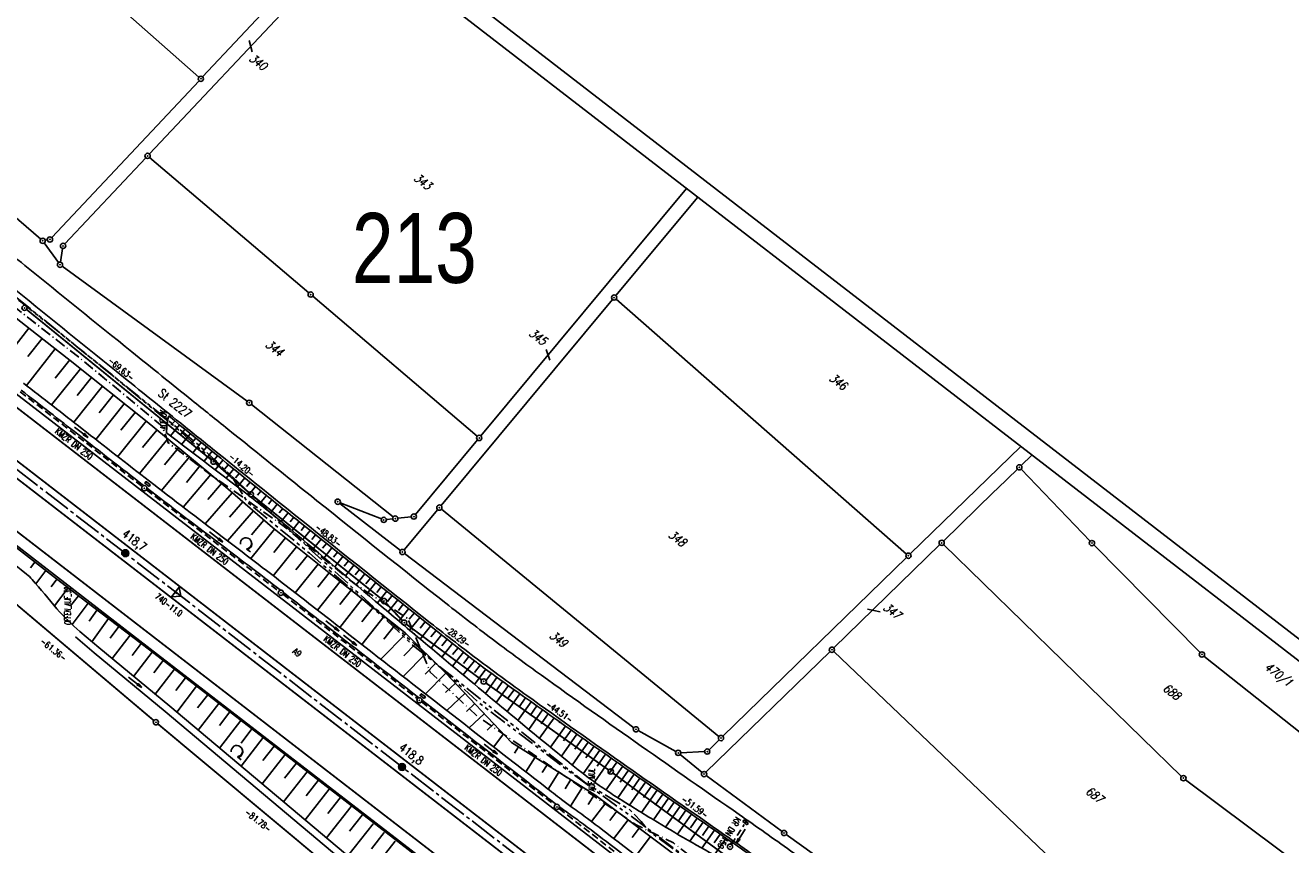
# Model space of a CAD drawing. Extents: x 448814 to 449970, y 436659 to 437685.
# Tile 130 of 132: x 449379 to 449740, y 437108 to 437342. Entities that reach past the tile are written whole.
import ezdxf
from ezdxf.enums import TextEntityAlignment as Align

# ---------------------------------------------------------------- set-up
doc = ezdxf.new("R2010")
doc.units = 0
doc.header["$LTSCALE"] = 2
doc.header["$MEASUREMENT"] = 0
for name, pattern in [('ACHSE', [5.5, 4, -0.5, 0.5, -0.5]), ('AUSGEZOGEN', [0]), ('BAB-FM2', [2.6, 1.5, -0.5, 0.1, -0.5]), ('GESTRICH-X2', [1.5, 1, -0.5]), ('PHANTOMX2', [5, 2.5, -0.5, 0.5, -0.5, 0.5, -0.5])]:
    doc.linetypes.add(name, pattern=pattern)
doc.layers.get('0').update_dxf_attribs({"linetype": 'AUSGEZOGEN'})
for name, color, linetype in [('213-ABSTAND', 8, 'AUSGEZOGEN'), ('213-FLSTNR', 8, 'AUSGEZOGEN'), ('213-GRENZL', 8, 'AUSGEZOGEN'), ('213-GRENZL-BAB', 7, 'AUSGEZOGEN'), ('213-GRENZP', 8, 'AUSGEZOGEN'), ('213GRENZP-BAB', 7, 'AUSGEZOGEN'), ('ACHSETOP', 250, 'ACHSE'), ('ANMERKUNG', 7, 'CONTINUOUS'), ('BAB_FM', 5, 'BAB-FM2'), ('BOESCHG', 250, 'AUSGEZOGEN'), ('DURCHL', 200, 'GESTRICH-X2'), ('FBRTOP', 250, 'AUSGEZOGEN'), ('HEKT_B', 250, 'CONTINUOUS'), ('KANAL', 7, 'GESTRICH-X2'), ('Lichtwellenleiter COLT', 46, 'PHANTOMX2'), ('Lichtwellenleiter GLH', 46, 'PHANTOMX2'), ('MULDE', 250, 'AUSGEZOGEN'), ('Netzknoten_PKT', 7, 'CONTINUOUS'), ('Netzknoten_PKT-NR', 7, 'CONTINUOUS'), ('Netzknoten_SIGNATUR', 7, 'CONTINUOUS'), ('PFEIL', 7, 'CONTINUOUS'), ('PFEILTOP', 200, 'AUSGEZOGEN'), ('Planeinteilung', 250, 'CONTINUOUS'), ('RAHMEN', 7, 'AUSGEZOGEN'), ('SCHRIFT', 7, 'AUSGEZOGEN'), ('SCHSYMBOL', 200, 'AUSGEZOGEN'), ('STRASSE', 250, 'AUSGEZOGEN'), ('TEXTO', 4, 'CONTINUOUS'), ('WALD', 8, 'AUSGEZOGEN')]:
    doc.layers.add(name, color=color, linetype=linetype)
doc.styles.add('ROMANS', font='romans.shx', dxfattribs={"width": 0.8})
doc.styles.add('UNIR-H', font='unir_h.shx', dxfattribs={"width": 0.8})

# ---------------------------------------------------------------- blocks, each defined once
blk = doc.blocks.new('*X15')
at = {"color": 0}
for p, q in [((212.23, 257.39), (213.24, 258.4)), ((212.24, 257.33), (213.31, 258.4)), ((212.24, 257.47), (213.17, 258.4)), ((212.24, 257.26), (213.37, 258.39)), ((212.24, 257.55), (213.09, 258.39)), ((212.25, 257.2), (213.43, 258.38)), ((212.26, 257.63), (213, 258.37)), ((212.27, 257.14), (213.49, 258.37)), ((212.28, 257.09), (213.55, 258.35)), ((212.29, 257.73), (212.9, 258.35)), ((212.3, 257.04), (213.6, 258.33)), ((212.32, 256.99), (213.65, 258.31)), ((212.34, 257.86), (212.78, 258.29)), ((212.35, 256.94), (213.69, 258.29)), ((212.37, 256.9), (213.74, 258.26)), ((212.4, 256.85), (213.78, 258.24)), ((212.43, 256.81), (213.83, 258.21)), ((212.46, 256.77), (213.86, 258.18)), ((212.49, 256.73), (213.9, 258.14)), ((212.53, 256.7), (213.94, 258.11)), ((212.56, 256.66), (213.97, 258.07)), ((212.6, 256.63), (214.01, 258.03)), ((212.64, 256.6), (214.04, 257.99)), ((212.68, 256.57), (214.07, 257.95)), ((212.73, 256.54), (214.09, 257.91)), ((212.77, 256.52), (214.12, 257.86)), ((212.82, 256.49), (214.14, 257.82)), ((212.87, 256.47), (214.16, 257.77)), ((212.92, 256.45), (214.18, 257.72)), ((212.97, 256.44), (214.2, 257.66)), ((213.03, 256.42), (214.21, 257.6)), ((213.09, 256.41), (214.22, 257.54)), ((213.16, 256.41), (214.23, 257.48)), ((213.22, 256.4), (214.23, 257.41)), ((213.3, 256.41), (214.23, 257.34)), ((213.38, 256.41), (214.22, 257.26)), ((213.46, 256.43), (214.2, 257.17)), ((213.56, 256.46), (214.18, 257.07)), ((213.69, 256.51), (214.12, 256.95))]:
    blk.add_line(p, q, dxfattribs=at)
blk = doc.blocks.new('SRMAST2')
at = {"color": 0}
blk.add_circle((0, 0), 0.999, dxfattribs=at)
blk.add_point((0, 0), dxfattribs=at)
blk.add_blockref('*X15', (-213.23, -257.4))
blk = doc.blocks.new('GST')
at = {"color": 0}
blk.add_circle((0, 0), 0.75, dxfattribs=at)
blk.add_point((0, 0), dxfattribs=at)
blk = doc.blocks.new('10')
blk.add_blockref('GST', (0, 0))
blk = doc.blocks.new('30')
at = {"color": 0}
for p, q in [((-0.75, -0.29), (-0.75, 0.29)), ((-0.75, 0.29), (0.75, 0.29)), ((0.75, 0.29), (0.75, -0.29)), ((0.75, -0.29), (-0.75, -0.29))]:
    blk.add_line(p, q, dxfattribs=at)
blk.add_point((0, 0), dxfattribs=at)
blk = doc.blocks.new('13')
blk.add_lwpolyline([(0.76, 1.22), (-0.75, 1.22), (-0.75, 1.8), (0.76, 1.8)], close=True)
at = {"rotation": 180}
blk.add_blockref('GST', (0, 0), dxfattribs=at)
blk = doc.blocks.new('1135420')
blk.add_line((1135, 420), (0, 420))
at = {"layer": 'RAHMEN'}
blk.add_line((950, 415), (25, 415), dxfattribs=at)
blk = doc.blocks.new('PFEIL2')
at = {"color": 0}
for p, q in [((0.88, 0), (-2.4, -0.01)), ((0.88, -0.27), (0.88, 0.28)), ((0.88, 0.28), (2.43, 0.01)), ((0.91, 0.27), (0.88, 0.26)), ((0.97, 0.26), (0.88, 0.25)), ((1.02, 0.25), (0.88, 0.23)), ((1.07, 0.24), (0.88, 0.21)), ((1.13, 0.23), (0.88, 0.19)), ((1.18, 0.22), (0.88, 0.17)), ((1.24, 0.21), (0.88, 0.15)), ((1.29, 0.21), (0.88, 0.14)), ((1.34, 0.2), (0.88, 0.12)), ((1.4, 0.19), (0.88, 0.1)), ((1.45, 0.18), (0.88, 0.08)), ((1.51, 0.17), (0.88, 0.06)), ((1.56, 0.16), (0.88, 0.04)), ((1.61, 0.15), (0.88, 0.02)), ((1.67, 0.14), (0.88, 0.01)), ((1.72, 0.13), (0.88, -0.01)), ((1.78, 0.12), (0.88, -0.03)), ((1.83, 0.11), (0.88, -0.05)), ((1.88, 0.1), (0.88, -0.07)), ((1.94, 0.09), (0.88, -0.09)), ((2.05, 0.08), (0.88, -0.12)), ((1.99, 0.08), (0.88, -0.11)), ((2.1, 0.07), (0.88, -0.14)), ((2.15, 0.06), (0.88, -0.16)), ((2.21, 0.05), (0.88, -0.18)), ((2.26, 0.04), (0.88, -0.2)), ((2.32, 0.03), (0.88, -0.22)), ((2.37, 0.02), (0.88, -0.23)), ((2.42, 0.01), (0.88, -0.25)), ((2.43, 0.01), (0.88, -0.27))]:
    blk.add_line(p, q, dxfattribs=at)
blk = doc.blocks.new('LW')
at = {"color": 0}
blk.add_line((1.18, 0), (2.58, 0), dxfattribs=at)
for centre, radius, start, end in [((0.07, 1.19), 1.6, 312.7202, 226.7249), ((0.17, 1.08), 1.68, 321.1992, 68.9844), ((0.08, 1.13), 1.67, 319.2916, 65.2101)]:
    blk.add_arc(centre, radius, start, end, dxfattribs=at)
blk = doc.blocks.new('PKT')
at = {"color": 0}
blk.add_circle((0, 0), 0.15, dxfattribs=at)
blk.add_point((0, 0), dxfattribs=at)
blk = doc.blocks.new('Station_Netzknoten')
at = {"layer": 'Netzknoten_SIGNATUR'}
for p, q in [((-1.75, 0.5), (1.75, 0.5)), ((0, -1.5), (-1.75, 0.5)), ((0, -1.5), (1.75, 0.5))]:
    blk.add_line(p, q, dxfattribs=at)
blk.add_point((0, 0), dxfattribs=at)

msp = doc.modelspace()

# ---------------------------------------------------------------- linework, layer by layer
at = {"layer": '213-FLSTNR'}
for p, q in [((449443.36, 437334.85), (449442.57, 437338.11)), ((449527.4, 437249.77), (449528.54, 437246.67)), ((449619.37, 437175.55), (449622.98, 437174.71))]:
    msp.add_line(p, q, dxfattribs=at)
at = {"layer": '213-GRENZL'}
for p, q in [((449428.16, 437327.65), (449324.63, 437418.84)), ((449470.01, 437371.11), (449429.23, 437327.7)), ((449473.19, 437368.66), (449414, 437305.66)), ((449386.07, 437281.75), (449428.21, 437326.6)), ((449337.09, 437320.84), (449382.92, 437281.31)), ((449389.82, 437279.92), (449412.98, 437304.56)), ((449414.06, 437304.62), (449459.55, 437265.94)), ((449508.78, 437225.04), (449567.61, 437295.78)), ((449547.36, 437265.18), (449570.78, 437293.33)), ((449384.23, 437280.96), (449384.82, 437281.06)), ((449383.93, 437280.21), (449388.01, 437274.59)), ((449388.57, 437274.72), (449389.19, 437278.63)), ((449389.06, 437273.54), (449441.95, 437234.94)), ((449460.69, 437264.96), (449507.73, 437224.95)), ((449497.39, 437205.12), (449546.4, 437264.02)), ((449547.44, 437264.11), (449630.47, 437191.27)), ((449483.72, 437201.87), (449443.15, 437234.03)), ((449490.09, 437202.57), (449507.82, 437223.88)), ((449631.57, 437191.3), (449663.15, 437222.04)), ((449666.34, 437219.58), (449663.27, 437216.59)), ((449662.19, 437215.55), (449656.48, 437209.98)), ((449682.98, 437194.94), (449663.25, 437215.53)), ((449655.4, 437208.94), (449641.08, 437194.99)), ((449655.4, 437208.94), (449656.48, 437209.98)), ((449468.44, 437205.76), (449485.77, 437192.31)), ((449468.55, 437205.95), (449480.32, 437201.31)), ((449481.77, 437201.12), (449483.56, 437201.32)), ((449485.06, 437201.48), (449488.86, 437201.91)), ((449486.84, 437192.43), (449496.43, 437203.96)), ((449497.49, 437204.07), (449576.86, 437139.13)), ((449640, 437193.95), (449609.69, 437164.43)), ((449641.08, 437193.95), (449709.11, 437127.71)), ((449714.42, 437163.08), (449684.03, 437193.87)), ((449552.52, 437141.61), (449486.96, 437191.4)), ((449630.49, 437190.26), (449577.98, 437139.17)), ((449608.61, 437163.39), (449573.13, 437128.87)), ((449609.69, 437163.39), (449680.92, 437095.47)), ((449754.39, 437131.19), (449715.54, 437162.08)), ((449564.53, 437134.8), (449553.78, 437140.8)), ((449574.03, 437135.32), (449576.9, 437138.13)), ((449565.77, 437133.95), (449572.01, 437128.83)), ((449565.94, 437134.46), (449572.74, 437134.77)), ((449573.19, 437127.91), (449594.88, 437111.94)), ((449710.25, 437126.74), (449756.23, 437092.42)), ((449596.09, 437111.06), (449627.3, 437088.73))]:
    msp.add_line(p, q, dxfattribs=at)
at = {"layer": '213-GRENZL-BAB', "const_width": 0.5, "flags": 128}
for points in [[(449378.89, 437261.18), (449431.73, 437218.16)], [(449432.87, 437217.2), (449442.44, 437208.84)], [(449443.6, 437207.88), (449480.53, 437178.29)], [(449415.28, 437143.65), (449369.56, 437182.3)], [(449481.63, 437177.27), (449486.35, 437172.21)], [(449487.46, 437171.21), (449509, 437155.28)], [(449510.21, 437154.4), (449545.3, 437129.52)], [(449416.43, 437142.69), (449478.07, 437091.27)], [(449546.52, 437128.65), (449586.94, 437099.06)]]:
    msp.add_lwpolyline(points, dxfattribs=at)
at = {"layer": 'ACHSETOP', "flags": 128}
msp.add_lwpolyline([(448957.68, 437538.39), (449011.27, 437497.03), (449090.43, 437435.92), (449169.59, 437374.82), (449248.76, 437313.72), (449327.92, 437252.62), (449426.87, 437176.24), (449506.03, 437115.14), (449624.77, 437023.48), (449723.72, 436947.11), (449842.47, 436855.45), (449856.16, 436844.88)], dxfattribs=at)
at = {"layer": 'BAB_FM', "flags": 128}
for points in [[(449277.89, 437340.5), (449316.53, 437307.7), (449355.94, 437277.16), (449395.37, 437246.28), (449417.76, 437227.69), (449419.41, 437223.07), (449432.95, 437212.9), (449451.81, 437199.73), (449472.81, 437182.65), (449487.88, 437172.79), (449487.88, 437172.79), (449487.88, 437172.79), (449487.88, 437172.79), (449487.88, 437172.79)], [(449277.99, 437340.8), (449306.59, 437316.17), (449316.53, 437307.7), (449355.95, 437277.16), (449395.37, 437246.29), (449417.77, 437227.7), (449419.25, 437223.34), (449419.42, 437223.07), (449432.96, 437212.91), (449451.81, 437199.74), (449472.82, 437182.65), (449487.89, 437172.8), (449494.31, 437157.52), (449507.58, 437145.04), (449552.95, 437113.96), (449563.88, 437108.66), (449589.73, 437088.35), (449629.51, 437057.98), (449670.17, 437029.26), (449693.28, 437015.2), (449712.61, 437001.16), (449728.89, 436989.34), (449777.25, 436952.24), (449822.97, 436916.41), (449852.11, 436894.04), (449865.89, 436885.33), (449867.1, 436886.07)]]:
    msp.add_lwpolyline(points, dxfattribs=at)
at = {"layer": 'BOESCHG'}
for p, q in [((449371.28, 437245.3), (449379.55, 437255.87)), ((449383.3, 437252.94), (449379.22, 437247.79)), ((449384.91, 437251.68), (449384.91, 437251.68)), ((449378.86, 437239.47), (449387.08, 437249.98)), ((449387.1, 437241.51), (449391.21, 437246.75)), ((449386.04, 437233.9), (449394.33, 437244.25)), ((449393.32, 437236.6), (449397.45, 437241.75)), ((449392.35, 437228.98), (449400.57, 437239.25)), ((449398.65, 437224.05), (449406.82, 437234.25)), ((449399.6, 437231.63), (449403.7, 437236.75)), ((449405.87, 437226.67), (449409.94, 437231.75)), ((449404.96, 437219.13), (449413.06, 437229.25)), ((449412.07, 437221.74), (449416.16, 437226.71)), ((449420.01, 437225.03), (449422.63, 437228.23)), ((449421.31, 437229.3), (449420.22, 437228.17)), ((449421.08, 437229.49), (449421.08, 437229.49)), ((449422.9, 437225.4), (449424.18, 437226.96)), ((449411.15, 437214.32), (449419.25, 437224.17)), ((449423.22, 437222.63), (449425.73, 437225.7)), ((449426.05, 437222.93), (449427.28, 437224.43)), ((449426.42, 437220.22), (449428.83, 437223.17)), ((449417.49, 437209.43), (449425.43, 437219.1)), ((449418.33, 437216.75), (449422.34, 437221.63)), ((449429.2, 437220.46), (449430.38, 437221.9)), ((449429.62, 437217.81), (449431.93, 437220.64)), ((449432.35, 437217.99), (449433.48, 437219.38)), ((449424.59, 437211.77), (449428.52, 437216.56)), ((449432.81, 437215.38), (449435.03, 437218.11)), ((449435.49, 437215.51), (449436.58, 437216.85)), ((449435.99, 437212.95), (449438.13, 437215.59)), ((449423.65, 437204.69), (449431.6, 437214.01)), ((449438.63, 437213.03), (449439.68, 437214.33)), ((449439.16, 437210.51), (449441.24, 437213.07)), ((449441.77, 437210.55), (449442.79, 437211.81)), ((449429.97, 437199.88), (449437.68, 437208.81)), ((449430.74, 437206.84), (449434.64, 437211.41)), ((449442.33, 437208.07), (449444.34, 437210.55)), ((449444.9, 437208.06), (449445.9, 437209.29)), ((449436.94, 437201.83), (449440.71, 437206.19)), ((449445.48, 437205.6), (449447.45, 437208.03)), ((449448.03, 437205.56), (449449.01, 437206.78)), ((449448.62, 437203.09), (449450.57, 437205.52)), ((449436.36, 437195.04), (449443.74, 437203.58)), ((449443.16, 437196.79), (449446.76, 437200.96)), ((449451.15, 437203.05), (449452.13, 437204.27)), ((449451.72, 437200.55), (449453.69, 437203.02)), ((449454.25, 437200.52), (449455.25, 437201.77)), ((449443.05, 437189.95), (449449.81, 437198.37)), ((449454.79, 437197.98), (449456.82, 437200.53)), ((449457.35, 437197.99), (449458.38, 437199.28)), ((449457.85, 437195.4), (449459.95, 437198.04)), ((449449.58, 437191.69), (449452.93, 437195.87)), ((449460.45, 437195.45), (449461.51, 437196.8)), ((449460.9, 437192.81), (449463.08, 437195.55)), ((449463.54, 437192.91), (449464.65, 437194.31)), ((449449.4, 437185.07), (449456.05, 437193.37)), ((449455.87, 437186.74), (449459.17, 437190.86)), ((449463.96, 437190.23), (449466.21, 437193.06)), ((449466.63, 437190.38), (449467.78, 437191.82)), ((449467.02, 437187.64), (449469.35, 437190.58)), ((449379.97, 437187.32), (449381.25, 437188.97)), ((449381.52, 437182.79), (449384.41, 437186.52)), ((449455.72, 437180.17), (449462.29, 437188.36)), ((449469.73, 437187.84), (449470.91, 437189.33)), ((449470.07, 437185.06), (449472.48, 437188.09)), ((449472.82, 437185.3), (449474.04, 437186.85)), ((449385.88, 437181.86), (449387.57, 437184.07)), ((449462.1, 437175.22), (449468.55, 437183.38)), ((449462.15, 437181.79), (449465.41, 437185.86)), ((449473.12, 437182.47), (449475.61, 437185.6)), ((449475.91, 437182.77), (449477.18, 437184.36)), ((449476.18, 437179.88), (449478.74, 437183.12)), ((449386.82, 437176.5), (449390.75, 437181.64)), ((449393.75, 437179.35), (449391.47, 437176.45)), ((449393.93, 437179.21), (449393.93, 437179.21)), ((449468.48, 437176.83), (449471.69, 437180.9)), ((449479.01, 437180.23), (449480.31, 437181.87)), ((449479.23, 437177.29), (449481.88, 437180.63)), ((449482.1, 437177.69), (449483.44, 437179.39)), ((449396.49, 437177.25), (449391.9, 437171.14)), ((449468.42, 437170.31), (449474.83, 437178.42)), ((449474.78, 437171.9), (449477.97, 437175.94)), ((449482.28, 437174.7), (449485.01, 437178.14)), ((449485.19, 437175.16), (449486.58, 437176.9)), ((449485.34, 437172.12), (449488.14, 437175.66)), ((449399.07, 437175.28), (449396.82, 437172.12)), ((449397.57, 437166.2), (449402.27, 437172.83)), ((449398.93, 437175.38), (449398.93, 437175.38)), ((449474.74, 437165.4), (449481.11, 437173.46)), ((449488.29, 437172.62), (449489.71, 437174.41)), ((449488.39, 437169.54), (449491.28, 437173.17)), ((449402.77, 437167.23), (449405.29, 437170.52)), ((449480.18, 437161.18), (449487.36, 437168.48)), ((449481.07, 437166.97), (449484.25, 437170.99)), ((449491.38, 437170.09), (449492.84, 437171.93)), ((449491.46, 437166.96), (449494.41, 437170.69)), ((449494.48, 437167.56), (449495.98, 437169.44)), ((449403.34, 437161.39), (449408.46, 437168.09)), ((449409.03, 437162.25), (449411.64, 437165.66)), ((449486.78, 437162.19), (449490.21, 437165.67)), ((449494.52, 437164.39), (449497.54, 437168.2)), ((449497.58, 437165.03), (449499.11, 437166.96)), ((449497.59, 437161.82), (449500.68, 437165.71)), ((449409.48, 437156.3), (449414.82, 437163.23)), ((449486.54, 437156.24), (449493.06, 437162.87)), ((449500.66, 437159.25), (449503.81, 437163.23)), ((449500.68, 437162.5), (449502.25, 437164.47)), ((449503.79, 437159.98), (449505.38, 437161.99)), ((449415.27, 437157.27), (449417.98, 437160.79)), ((449415.64, 437151.19), (449421.15, 437158.34)), ((449492.82, 437156.91), (449495.91, 437160.06)), ((449503.73, 437156.69), (449506.95, 437160.74)), ((449506.96, 437154), (449510.15, 437158.35)), ((449506.97, 437157.41), (449508.54, 437159.53)), ((449421.52, 437152.27), (449424.32, 437155.9)), ((449492.9, 437151.3), (449498.76, 437157.25)), ((449498.69, 437151.67), (449501.52, 437154.35)), ((449510.07, 437151.42), (449513.38, 437155.99)), ((449510.14, 437154.94), (449511.77, 437157.17)), ((449513.31, 437152.47), (449515, 437154.82)), ((449421.8, 437146.07), (449427.49, 437153.46)), ((449427.76, 437147.26), (449430.66, 437151.02)), ((449499.06, 437146.51), (449504.27, 437151.45)), ((449513.18, 437148.83), (449516.63, 437153.65)), ((449516.29, 437146.26), (449519.89, 437151.33)), ((449516.5, 437150.02), (449518.26, 437152.49)), ((449427.93, 437140.92), (449433.83, 437148.58)), ((449504.64, 437146.29), (449507.02, 437148.55)), ((449519.39, 437143.7), (449523.15, 437149.02)), ((449519.68, 437147.58), (449521.52, 437150.18)), ((449522.48, 437141.15), (449526.42, 437146.71)), ((449522.86, 437145.15), (449524.79, 437147.87)), ((449434, 437142.24), (449436.99, 437146.14)), ((449434.06, 437135.78), (449440.16, 437143.69)), ((449505.45, 437141.55), (449509.77, 437145.65)), ((449525.58, 437138.59), (449529.69, 437144.41)), ((449526.04, 437142.71), (449528.05, 437145.56)), ((449531.14, 437143), (449531.32, 437143.25)), ((449440.23, 437137.23), (449443.33, 437141.25)), ((449510.59, 437140.91), (449512.53, 437142.74)), ((449512.46, 437136.11), (449515.28, 437139.84)), ((449528.69, 437136.04), (449532.96, 437142.1)), ((449531.79, 437133.5), (449536.23, 437139.8)), ((449532.42, 437137.86), (449534.59, 437140.95)), ((449440.2, 437130.63), (449446.5, 437138.81)), ((449446.47, 437132.21), (449449.67, 437136.37)), ((449519.56, 437136.18), (449518.37, 437134.33)), ((449534.9, 437130.95), (449539.5, 437137.5)), ((449535.61, 437135.44), (449537.86, 437138.65)), ((449538.8, 437133.02), (449541.14, 437136.35)), ((449446.24, 437125.56), (449452.82, 437133.91)), ((449521.68, 437128.96), (449524.33, 437133.17)), ((449538.05, 437128.47), (449542.77, 437135.2)), ((449541.27, 437126.07), (449546.05, 437132.91)), ((449542.03, 437130.66), (449544.41, 437134.06)), ((449452.37, 437120.41), (449459.11, 437128.96)), ((449452.63, 437127.21), (449455.96, 437131.43)), ((449526.28, 437128.77), (449527.72, 437131.04)), ((449528.03, 437124.03), (449531.1, 437128.91)), ((449544.55, 437123.78), (449549.33, 437130.62)), ((449545.3, 437128.34), (449547.69, 437131.76)), ((449548.6, 437126.08), (449550.97, 437129.47)), ((449458.84, 437122.16), (449462.25, 437126.48)), ((449532.85, 437124.18), (449534.49, 437126.78)), ((449547.92, 437121.61), (449552.61, 437128.33)), ((449551.31, 437119.47), (449555.89, 437126.04)), ((449551.93, 437123.86), (449554.25, 437127.18)), ((449458.5, 437115.27), (449465.39, 437124)), ((449465.05, 437117.11), (449468.53, 437121.53)), ((449534.42, 437119.16), (449537.87, 437124.65)), ((449539.47, 437119.68), (449541.26, 437122.52)), ((449554.72, 437117.36), (449559.17, 437123.75)), ((449555.27, 437121.65), (449557.53, 437124.89)), ((449558.14, 437115.27), (449562.45, 437121.46)), ((449558.62, 437119.46), (449560.81, 437122.61)), ((449464.63, 437110.12), (449471.67, 437119.05)), ((449540.43, 437114.77), (449544.46, 437120.13)), ((449545.64, 437115.04), (449547.66, 437117.72)), ((449561.57, 437113.2), (449565.73, 437119.18)), ((449561.97, 437117.27), (449564.09, 437120.32)), ((449565.34, 437115.1), (449567.38, 437118.03)), ((449470.76, 437104.97), (449477.95, 437114.1)), ((449471.25, 437112.06), (449474.81, 437116.58)), ((449546.8, 437109.93), (449550.86, 437115.32)), ((449565.03, 437111.16), (449569.02, 437116.89)), ((449568.51, 437109.15), (449572.3, 437114.61)), ((449568.71, 437112.95), (449570.66, 437115.75)), ((449477.46, 437107.01), (449481.09, 437111.62)), ((449552.01, 437110.2), (449554.05, 437112.92)), ((449553.14, 437105.05), (449557.25, 437110.51)), ((449572, 437107.17), (449575.59, 437112.33)), ((449572.1, 437110.81), (449573.94, 437113.47)), ((449575.49, 437108.69), (449577.23, 437111.18)), ((449476.89, 437099.83), (449484.24, 437109.15)), ((449575.52, 437105.22), (449578.87, 437110.04)), ((449580.2, 437108.46), (449580.51, 437108.9))]:
    msp.add_line(p, q, dxfattribs=at)
for points in [[(449267.66, 437346.2), (449275.03, 437339.69), (449283.92, 437331.64), (449304.02, 437315.69), (449329.57, 437295.49), (449343.13, 437284.59), (449350.09, 437278.99), (449366.89, 437265.78), (449381.76, 437254.14)], [(449381.76, 437254.14), (449391.35, 437246.64), (449413.33, 437229.03), (449431, 437214.52), (449437.11, 437209.3), (449449.2, 437198.86), (449465.42, 437185.85), (449487.11, 437168.72), (449498.8, 437157.22), (449517.56, 437137.43)], [(449303.53, 437249.06), (449335.98, 437224.08), (449386.59, 437184.82), (449395.76, 437177.81)], [(449395.76, 437177.81), (449413.99, 437163.86), (449451.11, 437135.26)], [(449592.36, 437002.75), (449574.83, 437018.73), (449541.05, 437046.82), (449503.75, 437077.34), (449471.87, 437104.04), (449419.81, 437147.74), (449399.54, 437164.54), (449394.14, 437169.09)], [(449451.11, 437135.26), (449500.61, 437097.1)]]:
    msp.add_lwpolyline(points, dxfattribs=at)
for points in [[(449266.97, 437274.2, -0.000532), (449286.17, 437258.85, -0.001248), (449294.33, 437252.27, -0.000114), (449319.16, 437232.17, 0.000203), (449333.12, 437220.86, 0.010678), (449354.61, 437204.22, -0.00948), (449378.86, 437185.54, -0.044305), (449380.48, 437183.99, -0.00904), (449387.56, 437175.59)], [(449591.05, 437001.24), (449573.52, 437017.23), (449539.78, 437045.28), (449502.47, 437075.8), (449470.59, 437102.51, -0.000248), (449470.59, 437102.51), (449418.52, 437146.21), (449398.25, 437163.01), (449392.85, 437167.56)]]:
    msp.add_lwpolyline(points, format="xyb", dxfattribs=at)
at = {"layer": 'BOESCHG', "flags": 128}
for points in [[(449419.53, 437230.76, 0.001173), (449445.97, 437209.23, 0.002458), (449457, 437200.38, 0.000187), (449506.93, 437160.75, 0.008362), (449508.07, 437159.88, 0.005057), (449519.02, 437151.95, 0.001786), (449550.35, 437129.9, 0.000745), (449580.05, 437109.22, -0.001712), (449592.95, 437100.21, -0.001015), (449607.89, 437089.64, 0.001054), (449622.28, 437079.47, 0.001181), (449638.19, 437068.32, -0.000881), (449659.54, 437053.39, -0.001307), (449660.61, 437052.63, -0.000033), (449703.43, 437022.23, -0.003532), (449712.92, 437015.39, -0.00178), (449739.15, 436996.05)], [(449733.47, 436996.96, -0.000728), (449710.51, 437013.31, -0.001569), (449699.89, 437020.95, -0.000716), (449662.25, 437048.28, 0.006454), (449658.04, 437051.26, 0.003306), (449653.37, 437054.44, 0.000463), (449619.81, 437076.88, 0.000585), (449598.42, 437091.13, 0.001436), (449589.68, 437096.89, 0.021148), (449577.92, 437103.91, -0.012635), (449558.04, 437115.33, -0.00481), (449547.01, 437122.18, -0.011732), (449542.59, 437125.14, -0.018204), (449534.69, 437131.13, -0.003276), (449492.29, 437166.26, -0.001302), (449480.2, 437176.46, 0.000606), (449454.26, 437198.43, 0.010379), (449442.93, 437207.6, 0.005005), (449418.87, 437225.88)]]:
    msp.add_lwpolyline(points, format="xyb", dxfattribs=at)
msp.add_lwpolyline([(449517.56, 437137.43), (449541.35, 437122.47), (449615.35, 437066.86), (449649.63, 437044.62), (449705.14, 437001.86), (449726.55, 436986.37)], dxfattribs=at)
at = {"layer": 'BOESCHG'}
for centre, radius, start, end in [((449447.23, 437224.5), 28.4, 167.2698, 177.2078), ((449451.71, 437233.96), 86.73, 222.2951, 228.41)]:
    msp.add_arc(centre, radius, start, end, dxfattribs=at)
at = {"layer": 'DURCHL'}
msp.add_line((449580.44, 437108.22), (449584.06, 437113.91), dxfattribs=at)
at = {"layer": 'FBRTOP', "const_width": 0.5}
for points in [[(448966.25, 437549.49, -0.000001), (448990.15, 437531.04), (449019.84, 437508.13), (449057.7, 437478.9), (449099, 437447.02, 0.000002), (449138.58, 437416.47, -0.000003), (449178.16, 437385.92, -0.000004), (449217.74, 437355.37, 0.000004), (449257.32, 437324.82), (449336.48, 437263.72), (449435.43, 437187.34), (449514.6, 437126.24), (449633.34, 437034.58), (449658.91, 437014.8)], [(448958.91, 437539.97, -0.000001), (448982.81, 437521.52, 0.000001), (449012.49, 437498.61, 0), (449050.36, 437469.38, 0), (449091.65, 437437.51, 0.000002), (449131.24, 437406.96, -0.000003), (449170.82, 437376.41, -0.000004), (449210.4, 437345.85, 0.000004), (449249.98, 437315.3), (449329.14, 437254.2), (449428.09, 437177.82), (449507.25, 437116.72), (449574.42, 437064.88)], [(448965.93, 437529.5, -0.000001), (448980.36, 437518.36, 0.000001), (449010.05, 437495.44, 0.000001), (449047.91, 437466.22, 0.000001), (449089.21, 437434.34, 0.000002), (449128.79, 437403.79, -0.000003), (449168.37, 437373.24, -0.000004), (449207.95, 437342.69, 0.000004), (449247.53, 437312.14), (449326.69, 437251.03), (449425.65, 437174.66), (449504.81, 437113.55), (449571.97, 437061.72)]]:
    msp.add_lwpolyline(points, format="xyb", dxfattribs=at)
at = {"layer": 'FBRTOP'}
msp.add_lwpolyline([(448968.07, 437551.85, -0.000001), (448991.97, 437533.4, 0.000001), (449021.66, 437510.48, 0), (449059.52, 437481.26, 0), (449100.82, 437449.38, 0.000002), (449140.4, 437418.83, -0.000003), (449179.98, 437388.28, -0.000004), (449219.56, 437357.73, 0.000004), (449259.14, 437327.18), (449338.3, 437266.08), (449437.26, 437189.7), (449516.42, 437128.6), (449635.16, 437036.94), (449660.73, 437017.16, -0.000002)], format="xyb", dxfattribs=at)
at = {"layer": 'FBRTOP', "const_width": 0.5}
msp.add_lwpolyline([(448949.13, 437527.31), (449002.72, 437485.94), (449081.88, 437424.84), (449161.04, 437363.74), (449240.2, 437302.64), (449319.36, 437241.54), (449418.31, 437165.16), (449497.47, 437104.06), (449616.22, 437012.4), (449715.17, 436936.02), (449833.91, 436844.37), (449847.61, 436833.8)], dxfattribs=at)
at = {"layer": 'FBRTOP'}
msp.add_lwpolyline([(449303.59, 437249.61), (449317.38, 437238.96), (449416.33, 437162.58), (449495.49, 437101.48), (449501.16, 437097.11)], dxfattribs=at)
at = {"layer": 'KANAL'}
for p, q in [((449377.09, 437237.66), (449411.97, 437210.53)), ((449413.16, 437209.63), (449451, 437180.66)), ((449452.19, 437179.75), (449490.62, 437149.91)), ((449491.81, 437149), (449529.94, 437119.44)), ((449531.12, 437118.5), (449571.12, 437087.41)), ((449580.44, 437108.22), (449584.06, 437113.91))]:
    msp.add_line(p, q, dxfattribs=at)
at = {"layer": 'Lichtwellenleiter COLT', "flags": 128}
msp.add_lwpolyline([(448987.76, 437577.35), (448999.76, 437565.35), (449013.23, 437542.09), (449015.39, 437534.98), (449018.87, 437529.6), (449025.86, 437525.22), (449038.3, 437522.2), (449054.37, 437521.79), (449059.83, 437520.83), (449063.6, 437518.32), (449065.94, 437515.99), (449065.94, 437515.99), (449095.92, 437479.56), (449111.4, 437468.12), (449127.44, 437455.52), (449178.72, 437415.24), (449233.15, 437373.83), (449253.21, 437359.13), (449262.23, 437352.79), (449280.62, 437346.76), (449287.1, 437341.82), (449307.55, 437322.33), (449340.02, 437293.36), (449374.56, 437265.73), (449393.08, 437250.74), (449428.07, 437222.46), (449452.14, 437199.79), (449494.56, 437161.22), (449507.89, 437149.01), (449534.3, 437128.89), (449553.23, 437115.21), (449572.54, 437100.71), (449585.24, 437093.35), (449606.15, 437079.4), (449652.15, 437047.51), (449661.01, 437041.17), (449666.59, 437037.87), (449672.52, 437035.64), (449679.08, 437032.18), (449687.18, 437027), (449687.18, 437027), (449737.29, 436987.47), (449769.33, 436962.31)], dxfattribs=at)
at = {"layer": 'Lichtwellenleiter GLH', "flags": 128}
msp.add_lwpolyline([(448987.88, 437577.51), (449010.1, 437551.38), (449016.19, 437536.4), (449021.74, 437528.72), (449038.78, 437522.27), (449054.54, 437521.86), (449060.55, 437520.65), (449065.79, 437515.9), (449095.77, 437479.47), (449099.8, 437476.39), (449111.46, 437468.05), (449130.15, 437452.82), (449130.15, 437452.82), (449149.33, 437438.24), (449167.32, 437424.32), (449186.31, 437409.34), (449205.49, 437394.55), (449223.61, 437380.18), (449236.8, 437370.5), (449248.92, 437361.94), (449261.58, 437352.63), (449264.54, 437351.36), (449279.16, 437347.17), (449281.72, 437346.19), (449321.42, 437309.1), (449340.02, 437293.36), (449356.91, 437279.56), (449377.23, 437263.36), (449393.08, 437250.74), (449397.29, 437247.33), (449421.04, 437227.89), (449437.84, 437213.13), (449442.12, 437206), (449459.73, 437191.54), (449481.12, 437173.04), (449488.91, 437165.53), (449493.55, 437161.87), (449538.76, 437125.75), (449551.18, 437118.3), (449554.62, 437114.8), (449556.48, 437112.36), (449572.38, 437100.62), (449574.79, 437099.22), (449585.08, 437093.26), (449588.67, 437091.23), (449604.54, 437080.59), (449622.04, 437068.93), (449637.57, 437058.56), (449652.21, 437047.81), (449662.24, 437040.56), (449672.52, 437035.64), (449674.78, 437034.6), (449688.14, 437027.63), (449701.05, 437018.18), (449712.46, 437010.13), (449722.3, 437002.3), (449730.86, 436994.18), (449735.94, 436988.35), (449789.13, 436946.92), (449802.1, 436935.3), (449809.68, 436928.95), (449822.5, 436919.98), (449850.92, 436898.87), (449850.92, 436898.87), (449871.01, 436884.1), (449881.05, 436877.11)], dxfattribs=at)
at = {"layer": 'MULDE'}
for points in [[(449377.33, 437238.12, -0.001608), (449393.56, 437225.5, 0.001413), (449412.29, 437210.91, 0.002921)], [(449378.02, 437240.12, -0.001662), (449394.79, 437227.07, 0.001449), (449414, 437212.12, 0.002921), (449434.8, 437196.22, -0.003313), (449453.15, 437182.17, -0.000109), (449466.03, 437172.17, 0.000053), (449492.65, 437151.49, 0.00005), (449518.31, 437131.57, 0.000501)], [(449413.41, 437210.05, 0.002832), (449433.6, 437194.62, -0.003207), (449451.35, 437181.04, -0.000109)], [(449452.46, 437180.18, -0.000105), (449464.8, 437170.59, 0.000052), (449490.99, 437150.25, 0.000067)], [(449492.05, 437149.43, 0.000066), (449525.98, 437123.09, 0.000466), (449530.28, 437119.75, 0.011441)], [(449518.31, 437131.57, 0.000017), (449527.2, 437124.67, 0.000501), (449531.83, 437121.08, 0.011441), (449534.88, 437118.84, -0.008102), (449539.28, 437115.64, -0.002687), (449548.07, 437108.95, -0.000886), (449574.57, 437088.51, -0.000836), (449603.97, 437065.66, 0.001422), (449621.26, 437052.26, 0.00075), (449624.55, 437049.73, -0.000062), (449664.3, 437019.28, -0.001002), (449685.3, 437003.12, -0.000576), (449721.72, 436974.9, -0.000576)], [(449531.35, 437118.93, 0.008667), (449533.73, 437117.2, -0.008102), (449538.08, 437114.04, -0.002687), (449546.85, 437107.37, -0.000886), (449573.35, 437086.93, -0.000836), (449602.74, 437064.08, 0.001248), (449617.92, 437052.31, 0.00075)]]:
    msp.add_lwpolyline(points, format="xyb", dxfattribs=at)
at = {"layer": 'STRASSE'}
for points in [[(449354.28, 437284.37, 0.000359), (449357.91, 437281.36, 0.003129), (449373.91, 437268.25, 0.000219), (449404.46, 437243.56, 0.000389), (449421.69, 437229.68, 0.000199), (449432, 437221.39, 0.000081), (449457.46, 437200.94, 0.002212), (449494.32, 437171.61, 0.005742), (449508.7, 437160.54, 0.0056), (449521.91, 437150.84, 0.002613), (449550.55, 437130.52, 0.00064), (449578.54, 437110.94, -0.001217), (449593.23, 437100.63, -0.000457), (449613.18, 437086.54, 0.000962), (449622.66, 437079.85, 0.000105), (449627.31, 437076.59, 0.000015), (449659.79, 437053.81, 0.000123), (449666.12, 437049.37, -0.000021), (449703.92, 437022.89, -0.00448), (449713.39, 437016.12, -0.002235), (449739.72, 436996.78)], [(449362.46, 437286.84, 0.003129), (449378.39, 437273.8, 0.000219), (449408.94, 437249.11, 0.000389), (449426.16, 437235.24, 0.000199), (449436.47, 437226.95, 0.000081), (449461.92, 437206.5, 0.002212), (449498.74, 437177.21, 0.005742), (449512.99, 437166.24, 0.0056), (449526.07, 437156.63, 0.002613), (449554.65, 437136.36, 0.00064), (449582.62, 437116.79, -0.001217), (449597.34, 437106.46, -0.000457), (449617.3, 437092.36, 0.000962), (449626.76, 437085.69, 0.000105), (449631.4, 437082.43, 0.000015), (449663.88, 437059.65, 0.000123), (449670.22, 437055.21, -0.000021), (449708.02, 437028.72, -0.00448), (449717.59, 437021.89, -0.023584), (449743.51, 437001.7)]]:
    msp.add_lwpolyline(points, format="xyb", dxfattribs=at)

# ---------------------------------------------------------------- block references
at = {"layer": '213-GRENZP', "rotation": 322.3369009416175}
for p in [(449428.72, 437327.15), (449413.49, 437305.11), (449383.49, 437280.82), (449385.56, 437281.2), (449389.31, 437279.37), (449388.45, 437273.98), (449460.12, 437265.45), (449546.88, 437264.6), (449442.56, 437234.5), (449508.3, 437224.46), (449662.73, 437216.07), (449467.85, 437206.22), (449496.91, 437204.54), (449481.02, 437201.04), (449484.31, 437201.4), (449489.61, 437201.99), (449640.54, 437194.47), (449683.5, 437194.4), (449486.36, 437191.85), (449631.03, 437190.78), (449609.15, 437163.91), (449714.95, 437162.55), (449553.12, 437141.16), (449577.44, 437138.65), (449573.49, 437134.8), (449565.19, 437134.43), (449572.59, 437128.35), (449709.65, 437127.19), (449595.48, 437111.5)]:
    msp.add_blockref('GST', p, dxfattribs=at)
at = {"layer": '213GRENZP-BAB', "rotation": 322.3369009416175}
for p in [(449378.31, 437261.65), (449432.31, 437217.69), (449443.01, 437208.35), (449481.12, 437177.82), (449486.86, 437171.66), (449509.6, 437154.83), (449415.85, 437143.17), (449545.91, 437129.09)]:
    msp.add_blockref('GST', p, dxfattribs=at)
at = {"layer": 'HEKT_B'}
for p in [(449407.08, 437191.52), (449486.24, 437130.41)]:
    msp.add_blockref('SRMAST2', p, dxfattribs=at)
at = {"layer": 'Netzknoten_PKT'}
msp.add_blockref('PKT', (449421.8, 437180.15), dxfattribs=at)
at = {"layer": 'Netzknoten_SIGNATUR', "rotation": 52.33290706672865}
msp.add_blockref('Station_Netzknoten', (449421.8, 437180.15), dxfattribs=at)
at = {"layer": 'PFEIL'}
for p, rotation in [((449394.52, 437226.08), 322.1202999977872), ((449433.05, 437196.15), 322.5819999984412), ((449471.41, 437166.57), 322.1691000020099), ((449511.64, 437135.49), 322.2049999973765), ((449583.08, 437110.54), 237.5032999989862)]:
    msp.add_blockref('PFEIL2', p, dxfattribs=dict(at, rotation=rotation))
at = {"layer": 'PFEILTOP'}
for p, rotation in [((449466.33, 437170.7), 322.3369009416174), ((449409.93, 437154.61), 321.2486174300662)]:
    msp.add_blockref('PFEIL2', p, dxfattribs=dict(at, rotation=rotation))
at = {"layer": 'Planeinteilung', "linetype": 'Continuous', "rotation": 322.3369009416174}
msp.add_blockref('1135420', (448814.48, 437352.85), dxfattribs=at)
at = {"layer": 'SCHSYMBOL', "rotation": 322.3365}
for name, p in [('13', (449412.55, 437210.09)), ('10', (449451.6, 437180.21)), ('13', (449491.21, 437149.45)), ('10', (449530.52, 437118.97)), ('30', (449584.46, 437114.55)), ('10', (449580.02, 437107.59))]:
    msp.add_blockref(name, p, dxfattribs=at)
at = {"layer": 'WALD'}
for p, rotation in [((449440.83, 437193.43), 322.3369009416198), ((449438.22, 437134.03), 322.3369009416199)]:
    msp.add_blockref('LW', p, dxfattribs=dict(at, rotation=rotation))

# ---------------------------------------------------------------- texts
at = {"layer": '213-ABSTAND', "char_height": 1.8, "attachment_point": 5, "style": 'ROMANS'}
for s, insert, rotation in [('-69.63-', (449405.93, 437244.16), 320.8515), ('-14.20-', (449440.41, 437216.62), 318.8816), ('-48.83-', (449465.19, 437196.55), 321.302), ('-28.29-', (449501.98, 437167.83), 323.4955), ('-61.36-', (449386.56, 437163.98), 321.4623), ('-44.51-', (449531.23, 437146.17), 324.6675), ('-51.59-', (449569.98, 437118.96), 323.7986), ('-81.78-', (449445.09, 437115.07), 321.4623)]:
    msp.add_mtext(s, dxfattribs=dict(at, insert=insert, rotation=rotation))
at = {"layer": '213-FLSTNR', "style": 'ROMANS', "oblique": 15, "width": 0.8}
for s, p in [('340', (449442.27, 437332.54)), ('343', (449489.35, 437298.35)), ('345', (449522.29, 437253.96)), ('344', (449446.95, 437250.75)), ('346', (449608.15, 437241.15)), ('348', (449562.15, 437196.35)), ('347', (449623.57, 437175.57)), ('349', (449528.15, 437167.55)), ('470/1', (449732.64, 437158.52)), ('688', (449703.54, 437152.46)), ('687', (449681.46, 437123.02))]:
    msp.add_text(s, height=2.5, rotation=322.3369, dxfattribs=at).set_placement(p)
at = {"layer": 'ANMERKUNG', "style": 'ROMANS', "oblique": 7, "width": 0.5}
for s, p in [('AUF_OK', (449418.87, 437226.88)), ('OFFEN_AUF_32', (449391.57, 437170.95)), ('AUF_MUL', (449541.35, 437123.47))]:
    msp.add_text(s, height=1.8, rotation=90, dxfattribs=at).set_placement(p)
at = {"layer": 'HEKT_B', "style": 'ROMANS', "width": 0.8}
for s, p in [('418,7', (449405.94, 437196.56)), ('418,8', (449485.09, 437135.47))]:
    msp.add_text(s, height=2.5, rotation=322.3365, dxfattribs=at).set_placement(p)
at = {"layer": 'Netzknoten_PKT-NR', "style": 'ROMANS', "width": 0.75}
msp.add_text('740-11.0', height=1.8, rotation=322.3358, dxfattribs=at).set_placement((449422.59, 437173.27), align=Align.RIGHT)
at = {"layer": 'Planeinteilung', "linetype": 'Continuous', "style": 'UNIR-H', "width": 0.8}
msp.add_text('213', height=20, dxfattribs=at).set_placement((449471.91, 437268.79))
at = {"layer": 'SCHRIFT', "style": 'ROMANS', "width": 0.8}
for s, height, rotation, p in [('St 2227', 2.5, 321.46, (449416.25, 437236.76)), ('A9', 1.8, 323.3494, (449454.77, 437163.1))]:
    msp.add_text(s, height=height, rotation=rotation, dxfattribs=at).set_placement(p)
at = {"layer": 'TEXTO', "style": 'ROMANS'}
for s, rotation, width, p in [('KMZR DN 250', 322.1203, 0.75, (449391.86, 437222.04)), ('KMZR DN 250', 322.582, 0.75, (449430.64, 437191.96)), ('KMZR DN 250', 322.1691, 0.75, (449468.62, 437162.72)), ('KMZR DN 250', 322.205, 0.75, (449508.93, 437131.62)), ('KR DN 150', 237.5033, 0.6, (449579, 437112.01))]:
    msp.add_text(s, height=1.8, rotation=rotation, dxfattribs=dict(at, width=width)).set_placement(p, align=Align.CENTER)

doc.saveas('drawing.dxf')
